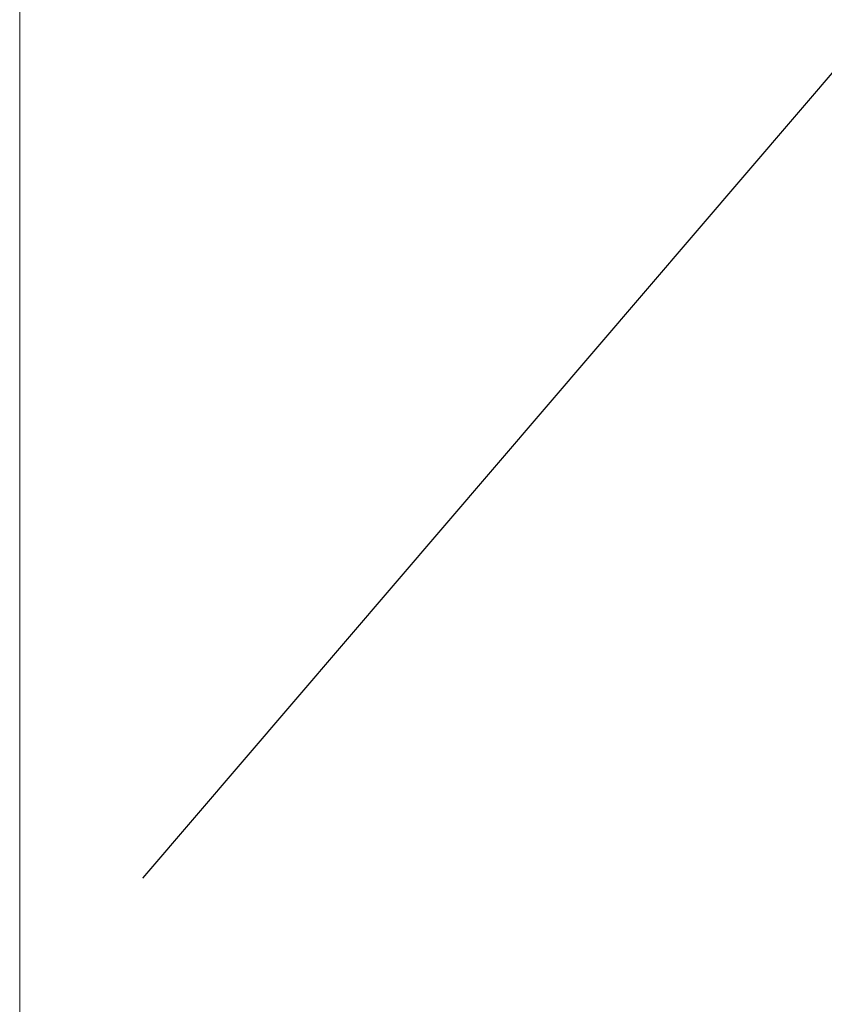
# Model space of a CAD drawing. Extents: x 229 to 926, y 37 to 878.
# Tile 16 of 201: x 381.63 to 387.77, y 73.54 to 81.05. Entities that reach past the tile are written whole.
import ezdxf
from ezdxf.lldxf.tags import DXFTag

# ---------------------------------------------------------------- set-up
doc = ezdxf.new("R2010")
doc.units = 0
doc.layers.get('0').update_dxf_attribs({"linetype": 'fein_strichliert', "lineweight": 13})
for name, color, linetype, lineweight in [('Axen', 7, 'Continuous', 25), ('Axen-A03CP9SWA9', 7, 'Continuous', 25), ('Beschriftung', 7, 'Continuous', 25), ('Beschriftung-A03CP9SUA9', 7, 'Continuous', 25)]:
    doc.layers.add(name, color=color, linetype=linetype, lineweight=lineweight)
tags = doc.linetypes.add('ALL_S25', pattern=[0.001, 0, -0.001]).pattern_tags.tags
tags[6:7] = [DXFTag(74, 4), DXFTag(75, 0), DXFTag(340, '0'), DXFTag(46, 1.0), DXFTag(50, 0.0), DXFTag(44, 0.0), DXFTag(45, 0.0)]
tags[4:5] = [DXFTag(74, 4), DXFTag(75, 0), DXFTag(340, '0'), DXFTag(46, 1.0), DXFTag(50, 0.0), DXFTag(44, 0.0), DXFTag(45, 0.0)]
tags = doc.linetypes.add('ALL_S25-A03CP9T4A9', pattern=[0.001, 0, -0.001]).pattern_tags.tags
tags[6:7] = [DXFTag(74, 4), DXFTag(75, 0), DXFTag(340, '0'), DXFTag(46, 1.0), DXFTag(50, 0.0), DXFTag(44, 0.0), DXFTag(45, 0.0)]
tags[4:5] = [DXFTag(74, 4), DXFTag(75, 0), DXFTag(340, '0'), DXFTag(46, 1.0), DXFTag(50, 0.0), DXFTag(44, 0.0), DXFTag(45, 0.0)]
tags = doc.linetypes.add('fein_strichliert', pattern=[4, 1, -2, 1]).pattern_tags.tags
tags[8:9] = [DXFTag(74, 4), DXFTag(75, 0), DXFTag(340, '0'), DXFTag(46, 0.0), DXFTag(50, 0.0), DXFTag(44, 0.0), DXFTag(45, 0.0)]
tags[6:7] = [DXFTag(74, 4), DXFTag(75, 0), DXFTag(340, '0'), DXFTag(46, 0.0), DXFTag(50, 0.0), DXFTag(44, 0.0), DXFTag(45, 0.0)]
tags[4:5] = [DXFTag(74, 4), DXFTag(75, 0), DXFTag(340, '0'), DXFTag(46, 0.0), DXFTag(50, 0.0), DXFTag(44, 0.0), DXFTag(45, 0.0)]

# ---------------------------------------------------------------- blocks, each defined once
blk = doc.blocks.new('Referenz-A03CP9SSA9', base_point=(255.7277, 65.704))
at = {"layer": 'Axen', "color": 0, "linetype": 'ALL_S25', "lineweight": -2, "ltscale": 0.13}
blk.add_line((381.6337, 66.0323), (381.6336, 801.5456), dxfattribs=at)
at = {"layer": 'Beschriftung', "color": 0, "lineweight": -2}
blk.add_line((443.6304, 145.8145), (382.5714, 74.5014), dxfattribs=at)
blk = doc.blocks.new('Referenz-A03CP9T9A9', base_point=(255.7277, 65.7055))
at = {"layer": 'Axen-A03CP9SWA9', "color": 0, "linetype": 'ALL_S25-A03CP9T4A9', "lineweight": -2, "ltscale": 0.13}
blk.add_line((381.6337, 66.0323), (381.6336, 801.5455), dxfattribs=at)
at = {"layer": 'Beschriftung-A03CP9SUA9', "color": 0, "lineweight": -2}
blk.add_line((443.6302, 145.8159), (382.5714, 74.5029), dxfattribs=at)

msp = doc.modelspace()

# ---------------------------------------------------------------- block references
at = {"color": 251, "lineweight": 13, "ltscale": 0.13, "true_color": 0x606060}
for name, p in [('Referenz-A03CP9SSA9', (255.7277, 65.704)), ('Referenz-A03CP9T9A9', (255.7277, 65.7055))]:
    msp.add_blockref(name, p, dxfattribs=at)

doc.saveas('drawing.dxf')
